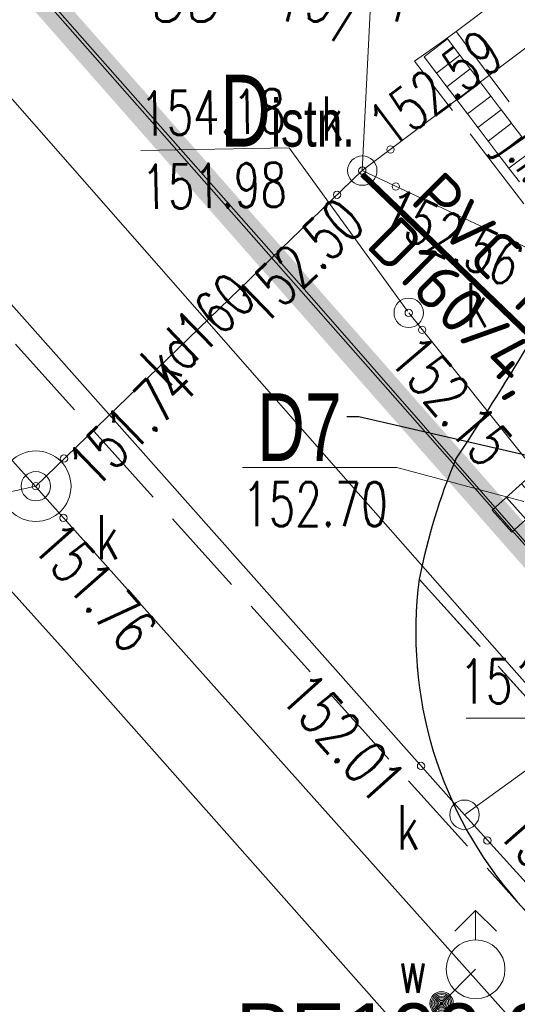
# Model space of a CAD drawing. Header units: feet. Extents: x 7588777 to 15179262, y 5780090 to 11560165.
# Tile 9 of 36: x 7589429 to 7589437, y 5780191 to 5780208. Entities that reach past the tile are written whole.
import ezdxf
from ezdxf import colors
from ezdxf.entities.mleader import LeaderData, LeaderLine
from ezdxf.enums import TextEntityAlignment as Align
from ezdxf.math import Vec2, Vec3

# ---------------------------------------------------------------- set-up
doc = ezdxf.new("R2010")
doc.units = ezdxf.units.FT
doc.header["$MEASUREMENT"] = 0
for name, pattern in [('1_OTKC', [1.5, 1, -0.5]), ('1_OTKJ', [2, 1.5, -0.5]), ('1_OTKK', [0]), ('4_SUKD', [0]), ('4_SUKP', [0]), ('4_SULO', [0]), ('4_SUPK', [0]), ('4_SUWP', [0]), ('EGDE', [0]), ('HIDDEN', [0.375, 0.25, -0.125])]:
    doc.linetypes.add(name, pattern=pattern)
doc.layers.get('0').update_dxf_attribs({"color": 250, "linetype": 'CONTINUOUS', "lineweight": 100})
for name, color, linetype, lineweight in [('___granice działki', 7, 'CONTINUOUS', 60), ('__PROJ_IS_deszczówka', 84, 'CONTINUOUS', 18), ('__PROJ_IS_woda', 150, 'CONTINUOUS', 18)]:
    doc.layers.add(name, color=color, linetype=linetype, lineweight=lineweight)
for name, color, linetype, lineweight, transparency in [('Dzialki', 7, 'EGDE', 18, 0.7), ('Numery_dzialek', 7, 'CONTINUOUS', 9, 0.7), ('OTK_E_T_0', 7, 'CONTINUOUS', 0, 0.7), ('OTK_L_0', 7, '1_OTKJ', 18, 0.7), ('OTK_L_1', 7, '1_OTKK', 25, 0.7), ('OTK_L_2', 7, '1_OTKC', 18, 0.7), ('P_SUWP_E_T_0', 5, 'CONTINUOUS', 0, 0.7), ('SUK_E_T_4', 34, 'CONTINUOUS', 0, 0.7), ('SUK_L_2', 34, 'CONTINUOUS', 18, 0.7), ('SUK_T_1', 34, 'CONTINUOUS', 18, 0.7), ('SUK_T_3', 34, 'CONTINUOUS', 18, 0.7), ('SUKP_E_T_0', 34, 'CONTINUOUS', 0, 0.7), ('SUKP_L_0', 34, '4_SUKP', 18, 0.7), ('SUKR_T_0', 34, 'CONTINUOUS', 18, 0.7), ('SUL_L_1', 7, '4_SULO', 18, 0.7), ('SUP_E_T_1', 7, 'CONTINUOUS', 0, 0.7), ('SUP_L_1', 7, '4_SUPK', 18, 0.7), ('SUP_T_4', 7, 'CONTINUOUS', 18, 0.7), ('SUW_E_T_2', 5, 'CONTINUOUS', 0, 0.7), ('SUW_T_2', 5, 'CONTINUOUS', 18, 0.7), ('SUW_T_5', 5, 'CONTINUOUS', 18, 0.7), ('SUWP_L_0', 5, '4_SUWP', 18, 0.7)]:
    doc.layers.add(name, color=color, linetype=linetype, lineweight=lineweight, transparency=transparency)
doc.layers.add('KS_LINIE_TABELI', color=7, linetype='CONTINUOUS')
doc.styles.add('GENERATED_STYLE_1', font='arial.ttf', dxfattribs={"width": 0.999153})
doc.styles.add('ISOCP', font='isocpeur.ttf')
doc.styles.get("Standard").update_dxf_attribs({"font": 'Simplex.SHX', "width": 0.75})

# ---------------------------------------------------------------- blocks, each defined once
blk = doc.blocks.new('4_SUKK')
at = {"linetype": 'Continuous'}
for p, q in [((-0.5, -0.25), (-0.5, 0.25)), ((-0.5, 0.25), (0.5, 0.25)), ((-0.175, 0.25), (-0.175, -0.25)), ((0.175, 0.25), (0.175, -0.25)), ((0.5, 0.25), (0.5, -0.25)), ((0.5, -0.25), (-0.5, -0.25))]:
    blk.add_line(p, q, dxfattribs=at)
blk = doc.blocks.new('4_SUKS')
at = {"linetype": 'Continuous'}
blk.add_circle((0, 0), 0.25, dxfattribs=at)
blk = doc.blocks.new('4_SUPS')
at = {"linetype": 'Continuous'}
blk.add_circle((0, 0), 0.0625, dxfattribs=at)
blk = doc.blocks.new('4_SUPW')
at = {"linetype": 'Continuous'}
blk.add_circle((0, 0), 0.25, dxfattribs=at)
blk = doc.blocks.new('4_SUWH')
at = {"linetype": 'Continuous'}
for p, q in [((0, 1), (-0.35355, 0.64645)), ((0, 1), (0.35355, 0.64645)), ((0, 0.5), (0, 1))]:
    blk.add_line(p, q, dxfattribs=at)
blk.add_circle((0, 0), 0.5, dxfattribs=at)
blk = doc.blocks.new('4_SUWW')
at = {"linetype": 'Continuous'}
for radius in [0.2, 0.175, 0.15, 0.125, 0.1, 0.075, 0.05, 0.025, 0.00715]:
    blk.add_circle((0, 0), radius, dxfattribs=at)

msp = doc.modelspace()

# ---------------------------------------------------------------- linework, layer by layer
at = {"layer": '___granice działki', "linetype": 'HIDDEN', "ltscale": 10, "const_width": 0.5}
msp.add_lwpolyline([(7589429.14, 5780208.73), (7589448.11, 5780187.19), (7589456.39, 5780177.81), (7589472.83, 5780159.12), (7589473.73, 5780171.42), (7589485.48, 5780158.42), (7589491.22, 5780217.86), (7589471.44, 5780239.87), (7589438.5, 5780210), (7589434.86, 5780214.06)], close=True, dxfattribs=at)
at = {"layer": '__PROJ_IS_deszczówka', "const_width": 0.1}
msp.add_lwpolyline([(7589434.69, 5780205.6075), (7589443.8152, 5780196.8352)], dxfattribs=at)
at = {"layer": 'Dzialki'}
msp.add_line((7589429.14, 5780208.73), (7589439.87, 5780196.56), dxfattribs=at)
at = {"layer": 'OTK_L_0', "linetype": '1_OTKJ'}
for p, q in [((7589467.44, 5780231.47), (7589436.29, 5780208.04)), ((7589420.75, 5780211.63), (7589437.33, 5780193.23)), ((7589436.0139, 5780207.8417), (7589436.29, 5780208.04)), ((7589436.29, 5780208.04), (7589439.36, 5780203.97)), ((7589435.8431, 5780207.719), (7589436.0139, 5780207.8417)), ((7589435.58, 5780207.53), (7589435.8431, 5780207.719)), ((7589438.66, 5780203.52), (7589435.58, 5780207.53)), ((7589435.66, 5780198.72), (7589458.83, 5780173.09)), ((7589437.33, 5780193.23), (7589448.26, 5780181))]:
    msp.add_line(p, q, dxfattribs=at)
for centre, radius, start, end in [((7589400.8755, 5780224.6805), 42.7279, 325.95576, 329.02505), ((7589400.8755, 5780224.6805), 42.7279, 325.95576, 329.02505), ((7589446.0817, 5780196.6668), 10.622, 157.33469, 168.85499), ((7589446.0817, 5780196.6668), 10.622, 157.33469, 168.85499), ((7589442.5197, 5780197.8077), 6.9201, 172.42406, 221.41435)]:
    msp.add_arc(centre, radius, start, end, dxfattribs=at)
at = {"layer": 'OTK_L_1', "linetype": '1_OTKK'}
msp.add_line((7589437.33, 5780193.23), (7589437.49, 5780193.05), dxfattribs=at)
for centre, radius, start, end in [((7589400.8755, 5780224.6805), 42.7279, 325.95576, 329.02505), ((7589446.0817, 5780196.6668), 10.622, 157.33469, 168.85499), ((7589442.5197, 5780197.8077), 6.9201, 172.42406, 221.41435)]:
    msp.add_arc(centre, radius, start, end, dxfattribs=at)
at = {"layer": 'OTK_L_2', "linetype": '1_OTKC'}
for p, q in [((7589458.83, 5780173.09), (7589435.66, 5780198.72)), ((7589437.33, 5780193.23), (7589448.26, 5780181))]:
    msp.add_line(p, q, dxfattribs=at)
msp.add_arc((7589442.5197, 5780197.8077), 6.9201, 172.42406, 221.41435, dxfattribs=at)
at = {"layer": 'SUK_L_2', "linetype": '4_SUKD'}
for p, q in [((7589435.7411, 5780207.6085), (7589436.1389, 5780207.9115)), ((7589436.1389, 5780207.9115), (7589436.351, 5780207.6331)), ((7589436.3216, 5780207.6717), (7589436.5274, 5780207.4015)), ((7589435.9532, 5780207.3301), (7589435.7411, 5780207.6085)), ((7589436.351, 5780207.6331), (7589435.9532, 5780207.3301)), ((7589436.1296, 5780207.0985), (7589435.9238, 5780207.3687)), ((7589436.5274, 5780207.4015), (7589436.1296, 5780207.0985)), ((7589436.498, 5780207.4401), (7589436.7037, 5780207.17)), ((7589436.7037, 5780207.17), (7589436.306, 5780206.867)), ((7589436.6743, 5780207.2086), (7589436.8801, 5780206.9384)), ((7589436.306, 5780206.867), (7589436.1002, 5780207.1371)), ((7589436.4824, 5780206.6355), (7589436.2766, 5780206.9056)), ((7589436.8801, 5780206.9384), (7589436.4824, 5780206.6355)), ((7589436.8507, 5780206.977), (7589437.0565, 5780206.7069)), ((7589436.6588, 5780206.4039), (7589436.453, 5780206.674)), ((7589437.0565, 5780206.7069), (7589436.6588, 5780206.4039)), ((7589437.0271, 5780206.7455), (7589437.2329, 5780206.4754)), ((7589437.2035, 5780206.5139), (7589437.4093, 5780206.2438)), ((7589436.8352, 5780206.1724), (7589436.6294, 5780206.4425)), ((7589437.2329, 5780206.4754), (7589436.8352, 5780206.1724)), ((7589437.0115, 5780205.9408), (7589436.8058, 5780206.211)), ((7589437.4093, 5780206.2438), (7589437.0115, 5780205.9408)), ((7589437.5857, 5780206.0123), (7589437.1879, 5780205.7093)), ((7589437.1879, 5780205.7093), (7589436.9822, 5780205.9794)), ((7589437.3643, 5780205.4777), (7589437.1585, 5780205.7479))]:
    msp.add_line(p, q, dxfattribs=at)
at = {"layer": 'SUKP_L_0', "linetype": '4_SUKP'}
for p, q in [((7589429.13, 5780200.29), (7589415.05, 5780215.95)), ((7589448.12, 5780215.76), (7589434.69, 5780205.67)), ((7589436.43, 5780194.71), (7589426.09, 5780206.34)), ((7589429.13, 5780200.3), (7589434.69, 5780205.67)), ((7589434.69, 5780205.67), (7589438.93, 5780203.68)), ((7589435.48, 5780203.25), (7589440.16, 5780197.4)), ((7589455.27, 5780171.05), (7589429.13, 5780200.29)), ((7589436.43, 5780194.71), (7589440.16, 5780197.4)), ((7589445.47, 5780184.71), (7589436.43, 5780194.71))]:
    msp.add_line(p, q, dxfattribs=at)
at = {"layer": 'SUKR_T_0', "linetype": 'Continuous', "lineweight": 0}
for p, q in [((7589434.69, 5780205.67), (7589434.87, 5780209.3)), ((7589430.9185, 5780206.0153), (7589433.4424, 5780206.0598)), ((7589435.46, 5780203.28), (7589433.4424, 5780206.0598)), ((7589432.6472, 5780200.62), (7589435.28, 5780200.62)), ((7589437.44, 5780200.04), (7589435.28, 5780200.62)), ((7589429.13, 5780200.3), (7589425.48, 5780199.51)), ((7589436.4586, 5780196.355), (7589438.82, 5780196.355))]:
    msp.add_line(p, q, dxfattribs=at)
at = {"layer": 'SUL_L_1', "linetype": '4_SULO'}
for p, q in [((7589433.87, 5780203.46), (7589426.49, 5780211.82)), ((7589427.58, 5780208.19), (7589434.41, 5780200.42)), ((7589440.58, 5780195.79), (7589433.87, 5780203.46)), ((7589434.41, 5780200.42), (7589442.09, 5780191.7))]:
    msp.add_line(p, q, dxfattribs=at)
at = {"layer": 'SUP_L_1', "linetype": '4_SUPK'}
msp.add_circle((7589429.13, 5780200.3), 0.6, dxfattribs=at)
at = {"layer": 'SUWP_L_0', "linetype": '4_SUWP'}
for p, q in [((7589418.7, 5780209.65), (7589429.65, 5780197.47)), ((7589429.65, 5780197.47), (7589435.47, 5780190.91)), ((7589436.62, 5780192.08), (7589436.04, 5780191.5)), ((7589436.04, 5780191.5), (7589435.47, 5780190.91))]:
    msp.add_line(p, q, dxfattribs=at)

# ---------------------------------------------------------------- block references
at = {"layer": 'SUK_T_1', "rotation": 221.8499983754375}
msp.add_blockref('4_SUKK', (7589437.44, 5780200.04), dxfattribs=at)
at = {"layer": 'SUK_T_3'}
for p in [(7589434.69, 5780205.67), (7589435.48, 5780203.25), (7589436.43, 5780194.71)]:
    msp.add_blockref('4_SUKS', p, dxfattribs=at)
at = {"layer": 'SUKR_T_0'}
for p in [(7589435.17, 5780206.03), (7589434.69, 5780205.67), (7589434.26, 5780205.26), (7589435.26, 5780205.4), (7589435.71, 5780202.96), (7589429.61, 5780200.77), (7589429.13, 5780200.3), (7589429.6, 5780199.76), (7589435.69, 5780195.54), (7589436.82, 5780194.27)]:
    msp.add_blockref('4_SUPS', p, dxfattribs=at)
at = {"layer": 'SUKR_T_0', "rotation": 1.010011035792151}
msp.add_blockref('4_SUPS', (7589435.48, 5780203.25), dxfattribs=at)
at = {"layer": 'SUP_T_4'}
msp.add_blockref('4_SUPW', (7589429.13, 5780200.3), dxfattribs=at)
at = {"layer": 'SUW_T_2'}
msp.add_blockref('4_SUWH', (7589436.62, 5780192.08), dxfattribs=at)
at = {"layer": 'SUW_T_5'}
msp.add_blockref('4_SUWW', (7589436.04, 5780191.5), dxfattribs=at)

# ---------------------------------------------------------------- texts
at = {"layer": '__PROJ_IS_deszczówka', "insert": (7589434.5656, 5780206.6851), "char_height": 0.85, "attachment_point": 6, "rotation": 0.00225, "line_spacing_factor": 0.7, "style": 'GENERATED_STYLE_1'}
msp.add_mtext_dynamic_manual_height_columns('{\\H1.44x;\\W0.6992;  D\\H0.65359x;istn.}', width=28.442053, gutter_width=12.5, heights=[0], dxfattribs=at)
at = {"layer": '__PROJ_IS_deszczówka', "insert": (7589436.0419, 5780205.7104), "char_height": 0.8, "attachment_point": 1, "rotation": 315.14042, "line_spacing_factor": 0.8, "style": 'ISOCP'}
msp.add_mtext('\\A1;PVC kl.S \\PD160/4,7', dxfattribs=at)
at = {"layer": 'Numery_dzialek', "oblique": 15, "width": 0.7}
msp.add_text('88-49/4', height=1, dxfattribs=at).set_placement((7589431.04, 5780209.21), align=Align.TOP_LEFT)
at = {"layer": 'OTK_E_T_0', "lineweight": 9, "width": 0.7}
msp.add_text('j.i.', height=0.75, rotation=304.96074, dxfattribs=at).set_placement((7589437.48, 5780205.9059), align=Align.MIDDLE)
at = {"layer": 'P_SUWP_E_T_0', "lineweight": 9, "width": 0.7}
msp.add_text('proj.w', height=0.75, rotation=41.93328, dxfattribs=at).set_placement((7589438.0247, 5780190.9656), align=Align.MIDDLE)
at = {"layer": 'SUK_E_T_4', "lineweight": 9, "width": 0.7}
msp.add_text('k', height=0.75, dxfattribs=at).set_placement((7589434.37, 5780206.18), align=Align.RIGHT)
msp.add_text('k', height=0.75, dxfattribs=at).set_placement((7589436.45, 5780203.38), align=Align.MIDDLE_LEFT)
msp.add_text('k', height=0.75, dxfattribs=at).set_placement((7589435.66, 5780194.87), align=Align.TOP_RIGHT)
at = {"layer": 'SUKP_E_T_0', "lineweight": 9, "width": 0.7}
msp.add_text('kd160', height=0.75, rotation=43.99999, dxfattribs=at).set_placement((7589431.89, 5780202.97), align=Align.MIDDLE)
at = {"layer": 'SUKR_T_0', "lineweight": 9, "width": 0.7}
for s, rotation, p in [('152.59', 36.90001, (7589435.17, 5780206.03)), ('152.01', 311.42, (7589436.96, 5780194.4))]:
    msp.add_text(s, height=0.75, rotation=rotation, dxfattribs=at).set_placement(p)
for s, rotation, p in [('154.18', 1.01001, (7589430.9009, 5780207.0152)), ('151.98', 1.01001, (7589430.9229, 5780205.7654)), ('152.56', 334.84, (7589435.26, 5780205.4)), ('152.15', 310.53, (7589435.69, 5780202.94)), ('151.74', 44.02001, (7589429.61, 5780200.77)), ('151.76', 311.57, (7589429.6, 5780199.76))]:
    msp.add_text(s, height=0.75, rotation=rotation, dxfattribs=at).set_placement(p, align=Align.TOP_LEFT)
for s, rotation, p in [('152.50', 44.02001, (7589434.26, 5780205.26)), ('152.01', 311.77, (7589435.47, 5780195.35))]:
    msp.add_text(s, height=0.75, rotation=rotation, dxfattribs=at).set_placement(p, align=Align.TOP_RIGHT)
msp.add_text('152.70', height=0.75, dxfattribs=at).set_placement((7589432.6472, 5780200.37), align=Align.TOP_LEFT)
msp.add_text('151.18', height=0.75, dxfattribs=at).set_placement((7589438.82, 5780196.98), align=Align.MIDDLE_RIGHT)
at = {"layer": 'SUP_E_T_1', "lineweight": 9, "width": 0.7}
msp.add_text('k', height=0.75, dxfattribs=at).set_placement((7589430.16, 5780199.81), align=Align.TOP_LEFT)
at = {"layer": 'SUW_E_T_2', "lineweight": 9, "width": 0.7}
msp.add_text('w', height=0.75, dxfattribs=at).set_placement((7589435.8, 5780191.68), align=Align.RIGHT)

# ---------------------------------------------------------------- leaders
at = {"layer": '__PROJ_IS_deszczówka', "linetype": 'ByBlock'}
ml = msp.add_multileader_mtext('Standard', dxfattribs=at)
ml.set_content('{\\fArial|b0|i0|c238|p38;\\H1.44x;\\W0.6992;D7}', color=256)
ml.set_leader_properties()
ml.build(insert=Vec2(0, 0))
ml.multileader.update_dxf_attribs({"dogleg_length": 0.2, "arrow_head_size": 0.5})
ctx = ml.context
ctx.base_point, ctx.char_height, ctx.arrow_head_size, ctx.landing_gap_size, ctx.plane_origin = Vec3(7589432.9478, 5780201.4809), 0.8, 0.5, 0.09, Vec3(7589427.8587, 5780207.3219)
ctx.text_align_type = 2
notes = []
notes.append((ctx, [(1, (1, 1, 0), (7589434.6283, 5780201.4809), (-1, 0), 0.2, [(0, [(7589438.3407, 5780200.6246)], 0, [])])]))
ctx.mtext.insert, ctx.mtext.width, ctx.mtext.alignment, ctx.mtext.line_spacing_factor, ctx.mtext.flow_direction = Vec3(7589434.3383, 5780201.8809), 4.407731, 3, 0.333333, 5
at = {"layer": '__PROJ_IS_woda', "color": 5, "linetype": 'Continuous', "ltscale": 15}
ml = msp.add_multileader_mtext('Standard', dxfattribs=at)
ml.set_content('{\\fArial|b0|i0|c238|p34;PE100 SDR17\\P d40/2,4mm}', color=5, style='ISOCP')
ml.set_leader_properties(color=256)
ml.build(insert=Vec2(0, 0))
ml.multileader.update_dxf_attribs({"text_left_attachment_type": 6, "text_right_attachment_type": 6, "dogleg_length": 0.36, "arrow_head_size": 0.18})
ctx = ml.context
ctx.base_point, ctx.char_height, ctx.arrow_head_size, ctx.landing_gap_size, ctx.plane_origin = Vec3(7589432.5272, 5780190.299), 1, 0.18, 0.09, Vec3(7589446.203, 5780200.1618)
ctx.left_attachment, ctx.right_attachment, ctx.text_align_type = 6, 6, 1
notes.append((ctx, [(0, (1, 1, 0), (7589441.9819, 5780190.299), (-1, 0), 0.36, [(0, [(7589443.5508, 5780195.3409)], 0, [])])]))
ctx.mtext.insert, ctx.mtext.alignment, ctx.mtext.flow_direction = Vec3(7589437.0745, 5780191.499), 2, 5
at = {"layer": 'KS_LINIE_TABELI', "color": 7, "linetype": 'Continuous'}
ml = msp.add_multileader_mtext('Standard', dxfattribs=at)
ml.set_content('{\\T0.95;Rura osłonowa PE100 SDR17\\P d225/8,6 ,   L=1,5m}', color=7, style='ISOCP')
ml.set_leader_properties(lineweight=18)
ml.build(insert=Vec2(0, 0))
ml.multileader.update_dxf_attribs({"text_left_attachment_type": 6, "text_right_attachment_type": 6, "dogleg_length": 0.01, "arrow_head_size": 0.18})
ctx = ml.context
ctx.base_point, ctx.char_height, ctx.arrow_head_size, ctx.landing_gap_size, ctx.plane_origin = Vec3(7589418.9901, 5780214.885), 0.8, 0.18, 0.09, Vec3(7589441.3357, 5780204.2076)
ctx.left_attachment, ctx.right_attachment, ctx.text_align_type = 6, 6, 2
notes.append((ctx, [(0, (1, 1, 0), (7589432.1025, 5780214.885), (-1, 0), 0.01, [(1, [(7589440.6039, 5780203.6446), (7589446.4932, 5780199.363)], 0, [])])]))
ctx.mtext.insert, ctx.mtext.alignment, ctx.mtext.flow_direction = Vec3(7589432.0025, 5780215.845), 3, 5
for ctx, leaders in notes:
    for number, flags, end, landing, length, lines in leaders:
        leader = LeaderData()
        leader.index, (leader.has_last_leader_line, leader.has_dogleg_vector, leader.attachment_direction) = number, flags
        leader.last_leader_point, leader.dogleg_vector, leader.dogleg_length = Vec3(end), Vec3(landing), length
        for number, points, colour, breaks in lines:
            line = LeaderLine()
            line.index, line.vertices, line.color, line.breaks = number, Vec3.list(points), colors.encode_raw_color(colour), breaks
            leader.lines.append(line)
        ctx.leaders.append(leader)

doc.saveas('drawing.dxf')
